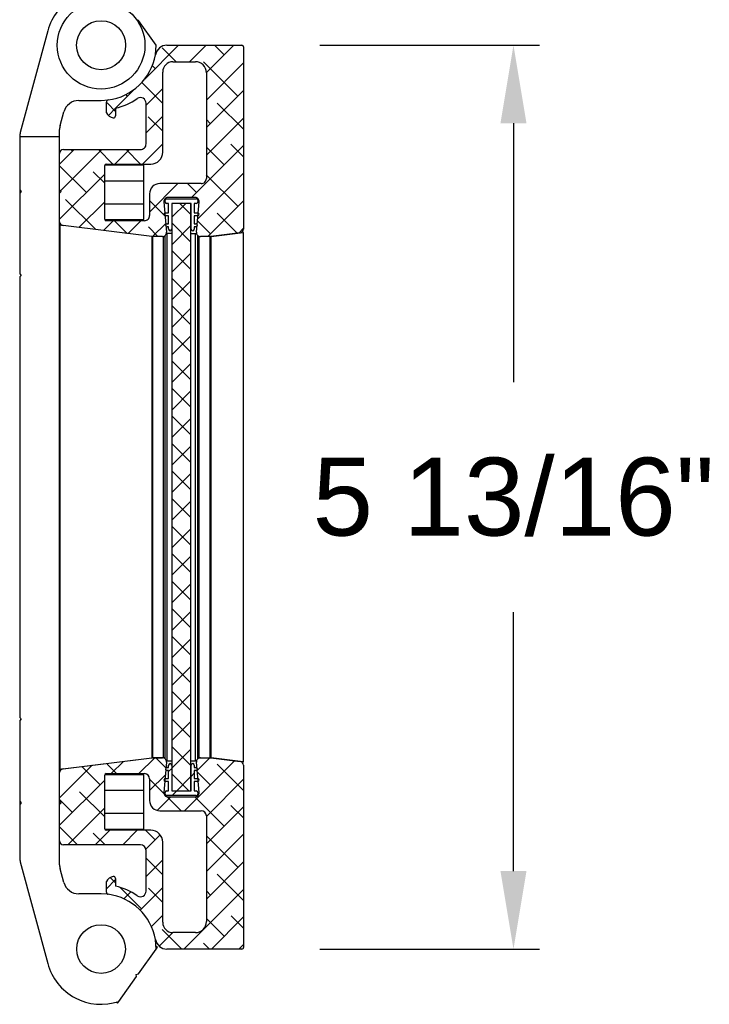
# Model space of a CAD drawing. Header units: inches. Extents: x 170 to 288, y 234 to 248.
# Tile 5 of 192: x 173.902 to 174.732, y 236.947 to 238.131. Entities that reach past the tile are written whole.
import ezdxf

# ---------------------------------------------------------------- set-up
doc = ezdxf.new("R2010")
doc.units = ezdxf.units.IN
doc.header["$LTSCALE"] = 0.25
doc.header["$MEASUREMENT"] = 0
doc.layers.add('ANNOTATIONS', color=1, linetype='Continuous')
doc.layers.add('DETAILS', color=4, linetype='Continuous')
doc.styles.add('ARIAL', font='arial.ttf', dxfattribs={"height": 0.09375})
doc.dimstyles.new('STANDARD$0', dxfattribs={"dimtxt": 0.09375, "dimasz": 0.09375, "dimexe": 0.03125, "dimexo": 0.046875, "dimgap": 0.09, "dimtad": 0, "dimtih": 1, "dimtoh": 1, "dimdec": 4, "dimzin": 0, "dimdsep": 46, "dimtxsty": 'ARIAL', "dimcen": 0.09, "dimadec": 0, "dimazin": 0, "dimtfac": 1, "dimtdec": 4, "dimtofl": 0, "dimtmove": 0, "dimatfit": 1, "dimfxl": 1, "dimtolj": 1, "dimtzin": 0, "dimarcsym": 0})
pattern_1 = [(44.99999999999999, (173.8331792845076, 236.7799002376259), (-0.01657281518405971, 0.01657281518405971), []), (135, (173.8331792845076, 236.7799002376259), (-0.04971844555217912, 0.01657281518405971), [0.05859375, -0.03515625])]

# ---------------------------------------------------------------- blocks, each defined once
blk = doc.blocks.new('*D13')
at = {"layer": 'ANNOTATIONS', "color": 0, "lineweight": -2, "transparency": 16777216}
for p, q in [((174.2632556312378, 238.1006382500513), (174.5273128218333, 238.1006382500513)), ((174.4960628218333, 238.0068882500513), (174.4960628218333, 237.6954104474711)), ((174.4960628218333, 237.1069212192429), (174.4960628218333, 237.4183990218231)), ((174.2632556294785, 237.0131712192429), (174.5273128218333, 237.0131712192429))]:
    blk.add_line(p, q, dxfattribs=at)
at = {"layer": 'ANNOTATIONS', "color": 0, "transparency": 16777216}
for points in [[(174.4804378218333, 238.0068882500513), (174.5116878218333, 238.0068882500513), (174.4960628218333, 238.1006382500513)], [(174.4804378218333, 237.1069212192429), (174.5116878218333, 237.1069212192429), (174.4960628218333, 237.0131712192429)]]:
    blk.add_solid(points, dxfattribs=at)
at = {"layer": 'defpoints', "color": 0, "transparency": 16777216}
for p in [(174.1695056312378, 238.1006382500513), (174.1695056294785, 237.0131712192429), (174.4960628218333, 237.0131712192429)]:
    blk.add_point(p, dxfattribs=at)
at = {"layer": 'ANNOTATIONS', "color": 0, "transparency": 16777216, "insert": (174.4960628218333, 237.556904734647), "char_height": 0.09375, "attachment_point": 5, "style": 'ARIAL'}
blk.add_mtext('\\A1;5 13/16"', dxfattribs=at)

msp = doc.modelspace()

# ---------------------------------------------------------------- hatches: boundary and pattern name
at = {"layer": 'DETAILS'}
h = msp.add_hatch(dxfattribs=at)
h.set_pattern_fill('ANSI38', color=256, scale=0.1875, style=0)
h.set_pattern_definition(pattern_1)
edge = h.paths.add_edge_path(flags=0)
edge.add_arc((174.1194421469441, 237.8752110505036), 0.004687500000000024, 174.9999999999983, 269.9999999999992, ccw=False)
edge.add_line((174.1147724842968, 237.8756195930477), (174.117978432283, 237.9122637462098))
edge.add_arc((174.1133087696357, 237.912672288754), 0.004687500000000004, 354.9999999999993, 450.0000000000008)
edge.add_line((174.1133087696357, 237.917359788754), (174.080188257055, 237.917359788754))
edge.add_arc((174.080188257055, 237.912672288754), 0.004687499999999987, 90.00000000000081, 185.0000000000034)
edge.add_line((174.0755185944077, 237.9122637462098), (174.0787245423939, 237.8756195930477))
edge.add_arc((174.0740548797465, 237.8752110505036), 0.004687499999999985, -90.0000000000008, 4.999999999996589, ccw=False)
edge.add_line((174.0740548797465, 237.8705235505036), (174.0618789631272, 237.8705235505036))
edge.add_arc((174.0618789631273, 237.8752110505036), 0.004687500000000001, 262.9999999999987, 269.9999999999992, ccw=False)
edge.add_line((174.06130770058, 237.8705584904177), (173.9543047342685, 237.8836968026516))
edge.add_arc((173.9548759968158, 237.8883493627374), 0.004687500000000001, 179.9999999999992, 262.9999999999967, ccw=False)
edge.add_line((173.9501884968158, 237.8883493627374), (173.9501884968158, 237.9228136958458))
edge.add_line((173.9501884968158, 237.9228136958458), (173.9520634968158, 237.9246886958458))
edge.add_line((173.9520634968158, 237.9246886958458), (173.9501884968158, 237.9265636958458))
edge.add_line((173.9501884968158, 237.9265636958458), (173.9501884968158, 237.9705973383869))
edge.add_arc((173.9547337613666, 237.9705973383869), 0.004545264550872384, 90, 180, ccw=False)
edge.add_line((173.9547337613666, 237.9751426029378), (174.0474033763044, 237.9751426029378))
edge.add_arc((174.0474033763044, 237.9819604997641), 0.006817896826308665, 270, 360)
edge.add_line((174.0542212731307, 237.9819604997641), (174.0542212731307, 238.0307965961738))
edge.add_arc((174.0474033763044, 238.0307965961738), 0.006817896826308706, 0, 123.6413733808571)
edge.add_arc((173.9968503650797, 238.1067659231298), 0.08443420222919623, 284.0822695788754, 303.64137338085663, ccw=False)
edge.add_line((174.0173944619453, 238.024869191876), (174.0173944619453, 238.0155724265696))
edge.add_arc((174.0151218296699, 238.0155724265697), 0.002272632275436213, 257.6673210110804, 360, ccw=False)
edge.add_arc((174.0173944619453, 238.0259671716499), 0.01291291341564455, 211.5949841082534, 257.6673210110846, ccw=False)
edge.add_line((174.0063955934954, 238.0192019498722), (174.0063955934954, 238.0322384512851))
edge.add_arc((174.0089495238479, 238.0322384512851), 0.002553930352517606, 97.40024927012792, 180, ccw=False)
edge.add_arc((174.0000634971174, 238.1006547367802), 0.06643700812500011, 277.4002492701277, 349.9298658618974)
edge.add_arc((174.0793188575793, 238.0865798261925), 0.01405842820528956, 90, 169.9298658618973, ccw=False)
edge.add_line((174.0793188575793, 238.1006382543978), (174.1695056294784, 238.1006382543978))
edge.add_arc((174.1695056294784, 238.0987632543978), 0.001874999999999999, 0, 90, ccw=False)
edge.add_line((174.1713806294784, 238.0987632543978), (174.1713806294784, 237.8795177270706))
edge.add_arc((174.1666931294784, 237.8795177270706), 0.004687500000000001, 276.99999999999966, 360, ccw=False)
edge.add_line((174.1672643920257, 237.8748651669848), (174.1321893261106, 237.8705584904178))
edge.add_arc((174.1316180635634, 237.8752110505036), 0.004687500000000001, 270.00000000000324, 277.00000000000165, ccw=False)
edge.add_line((174.1316180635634, 237.8705235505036), (174.1194421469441, 237.8705235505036))
edge = h.paths.add_edge_path(flags=0)
edge.add_arc((174.0063188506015, 237.9558240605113), 0.001875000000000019, 90.00000000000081, 180.0000000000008)
edge.add_line((174.0044438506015, 237.9558240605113), (174.0044438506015, 237.8914021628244))
edge.add_arc((174.0063188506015, 237.8914021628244), 0.001875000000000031, 180, 270)
edge.add_line((174.0063188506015, 237.8895271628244), (174.0521346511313, 237.8895271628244))
edge.add_arc((174.0521346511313, 237.8957426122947), 0.006215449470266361, 270, 360)
edge.add_line((174.0583501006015, 237.8957426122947), (174.0583501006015, 237.921917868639))
edge.add_arc((174.0706628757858, 237.921917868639), 0.0123127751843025, 90, 180, ccw=False)
edge.add_line((174.0706628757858, 237.9342306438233), (174.120596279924, 237.9342306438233))
edge.add_arc((174.120596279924, 237.9403254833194), 0.006094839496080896, 270, 360)
edge.add_line((174.1266911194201, 237.9403254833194), (174.1266911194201, 238.0676561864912))
edge.add_arc((174.1135840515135, 238.0676561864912), 0.0131070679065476, 359.9999999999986, 450.0000000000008)
edge.add_line((174.1135840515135, 238.0807632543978), (174.0865139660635, 238.0807632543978))
edge.add_arc((174.0865139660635, 238.0684406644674), 0.01232258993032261, 90.00000000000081, 180.0000000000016)
edge.add_line((174.0741913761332, 238.0684406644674), (174.0741913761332, 237.9721278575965))
edge.add_arc((174.059762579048, 237.9721278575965), 0.0144287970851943, 269.9999999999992, 360, ccw=False)
edge.add_line((174.059762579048, 237.9576990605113), (174.0063188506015, 237.9576990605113))
h = msp.add_hatch(dxfattribs=at)
h.set_pattern_fill('ANSI37', color=256, scale=0.1875, style=0)
h.set_pattern_definition([(44.99999999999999, (173.8331792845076, 236.7799002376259), (-0.01657281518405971, 0.01657281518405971), []), (135, (173.8331792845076, 236.7799002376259), (-0.01657281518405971, -0.01657281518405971), [])])
h.paths.add_polyline_path([(174.0856860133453, 237.2034672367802), (174.0856860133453, 237.9103422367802), (174.1078110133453, 237.9103422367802), (174.1078110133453, 237.2034672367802)], flags=0)
h = msp.add_hatch(dxfattribs=at)
h.set_pattern_fill('ANSI38', color=256, scale=0.1875, style=0)
h.set_pattern_definition(pattern_1)
edge = h.paths.add_edge_path(flags=0)
edge.add_arc((174.1133087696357, 237.2011371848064), 0.004687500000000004, 270, 365.0000000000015)
edge.add_line((174.117978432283, 237.2015457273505), (174.1147724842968, 237.2381898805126))
edge.add_arc((174.1194421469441, 237.2385984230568), 0.004687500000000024, 89.9999999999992, 185.0000000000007, ccw=False)
edge.add_line((174.1194421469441, 237.2432859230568), (174.1316180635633, 237.2432859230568))
edge.add_arc((174.1316180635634, 237.2385984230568), 0.004687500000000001, 83.0000000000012, 90, ccw=False)
edge.add_line((174.1321893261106, 237.2432509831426), (174.1672643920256, 237.2389443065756))
edge.add_arc((174.1666931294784, 237.2342917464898), 0.004687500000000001, 0, 82.99999999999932, ccw=False)
edge.add_line((174.1713806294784, 237.2342917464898), (174.1713806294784, 237.0150462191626))
edge.add_arc((174.1695056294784, 237.0150462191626), 0.001874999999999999, 269.9999999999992, 360, ccw=False)
edge.add_line((174.1695056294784, 237.0131712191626), (174.0793188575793, 237.0131712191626))
edge.add_arc((174.0793188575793, 237.0272296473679), 0.01405842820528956, 190.0701341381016, 269.9999999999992, ccw=False)
edge.add_arc((174.0000634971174, 237.0131547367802), 0.06643700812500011, 10.07013413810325, 82.59975072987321)
edge.add_arc((174.0089495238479, 237.0815710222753), 0.002553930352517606, 179.9999999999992, 262.5997507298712, ccw=False)
edge.add_line((174.0063955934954, 237.0815710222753), (174.0063955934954, 237.0946075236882))
edge.add_arc((174.0173944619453, 237.0878423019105), 0.01291291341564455, 102.33267898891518, 148.4050158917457, ccw=False)
edge.add_arc((174.0151218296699, 237.0982370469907), 0.002272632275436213, 0, 102.33267898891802, ccw=False)
edge.add_line((174.0173944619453, 237.0982370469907), (174.0173944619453, 237.0889402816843))
edge.add_arc((173.9968503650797, 237.0070435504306), 0.08443420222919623, 56.35862661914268, 75.91773042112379, ccw=False)
edge.add_arc((174.0474033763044, 237.0830128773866), 0.006817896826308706, 236.3586266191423, 360)
edge.add_line((174.0542212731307, 237.0830128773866), (174.0542212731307, 237.1318489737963))
edge.add_arc((174.0474033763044, 237.1318489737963), 0.006817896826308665, 0, 90.00000000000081)
edge.add_line((174.0474033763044, 237.1386668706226), (173.9547337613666, 237.1386668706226))
edge.add_arc((173.9547337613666, 237.1432121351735), 0.004545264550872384, 179.9999999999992, 269.9999999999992, ccw=False)
edge.add_line((173.9501884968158, 237.1432121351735), (173.9501884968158, 237.1872457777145))
edge.add_line((173.9501884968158, 237.1872457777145), (173.9520634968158, 237.1891207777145))
edge.add_line((173.9520634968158, 237.1891207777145), (173.9501884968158, 237.1909957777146))
edge.add_line((173.9501884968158, 237.1909957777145), (173.9501884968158, 237.2254601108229))
edge.add_arc((173.9548759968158, 237.2254601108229), 0.004687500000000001, 97.00000000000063, 180, ccw=False)
edge.add_line((173.9543047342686, 237.2301126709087), (174.0613077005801, 237.2432509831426))
edge.add_arc((174.0618789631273, 237.2385984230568), 0.004687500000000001, 90, 97.00000000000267, ccw=False)
edge.add_line((174.0618789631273, 237.2432859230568), (174.0740548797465, 237.2432859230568))
edge.add_arc((174.0740548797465, 237.2385984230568), 0.004687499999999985, -5.000000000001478, 90, ccw=False)
edge.add_line((174.0787245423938, 237.2381898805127), (174.0755185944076, 237.2015457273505))
edge.add_arc((174.080188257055, 237.2011371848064), 0.004687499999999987, 175.0000000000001, 270.0000000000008)
edge.add_line((174.080188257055, 237.1964496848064), (174.1133087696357, 237.1964496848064))
edge = h.paths.add_edge_path(flags=0)
edge.add_arc((174.0063188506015, 237.1579854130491), 0.001875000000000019, 180, 270)
edge.add_line((174.0063188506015, 237.1561104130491), (174.059762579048, 237.1561104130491))
edge.add_arc((174.059762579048, 237.1416816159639), 0.0144287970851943, 0, 90, ccw=False)
edge.add_line((174.0741913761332, 237.1416816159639), (174.0741913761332, 237.0453688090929))
edge.add_arc((174.0865139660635, 237.0453688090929), 0.01232258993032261, 180, 270)
edge.add_line((174.0865139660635, 237.0330462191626), (174.1135840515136, 237.0330462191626))
edge.add_arc((174.1135840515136, 237.0461532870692), 0.0131070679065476, 270, 360)
edge.add_line((174.1266911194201, 237.0461532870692), (174.1266911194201, 237.173483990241))
edge.add_arc((174.120596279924, 237.173483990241), 0.006094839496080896, 0, 90.00000000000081)
edge.add_line((174.120596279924, 237.179578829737), (174.0706628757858, 237.179578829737))
edge.add_arc((174.0706628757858, 237.1918916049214), 0.0123127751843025, 179.9999999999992, 269.9999999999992, ccw=False)
edge.add_line((174.0583501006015, 237.1918916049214), (174.0583501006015, 237.2180668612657))
edge.add_arc((174.0521346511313, 237.2180668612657), 0.006215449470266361, 1.577555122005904e-12, 90.00000000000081)
edge.add_line((174.0521346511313, 237.224282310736), (174.0063188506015, 237.224282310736))
edge.add_arc((174.0063188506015, 237.222407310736), 0.001875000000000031, 90.00000000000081, 180.0000000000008)
edge.add_line((174.0044438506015, 237.222407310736), (174.0044438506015, 237.1579854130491))
h = msp.add_hatch(dxfattribs=at)
h.set_pattern_fill('ANSI34', color=256, scale=0.1875, style=0)
h.set_pattern_definition([(44.99999999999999, (173.8331792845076, 236.7799002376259), (-0.09943689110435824, 0.09943689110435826), []), (44.99999999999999, (173.86632491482, 236.7799002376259), (-0.09943689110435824, 0.09943689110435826), []), (44.99999999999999, (173.89947054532, 236.7799002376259), (-0.09943689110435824, 0.09943689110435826), []), (44.99999999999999, (173.9326161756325, 236.7799002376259), (-0.09943689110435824, 0.09943689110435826), [])])
edge = h.paths.add_edge_path(flags=0)
edge.add_arc((174.1103422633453, 237.2344047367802), 0.001874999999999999, 0, 180, ccw=False)
edge.add_line((174.1122172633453, 237.2344047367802), (174.1122172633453, 237.2315922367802))
edge.add_line((174.1122172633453, 237.2315922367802), (174.1140922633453, 237.2315922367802))
edge.add_arc((174.1140922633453, 237.2297172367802), 0.001874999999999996, -90.0000000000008, 90, ccw=False)
edge.add_line((174.1140922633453, 237.2278422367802), (174.1122172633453, 237.2278422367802))
edge.add_line((174.1122172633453, 237.2278422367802), (174.1122172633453, 237.2184672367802))
edge.add_line((174.1122172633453, 237.2184672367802), (174.1159672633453, 237.2184672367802))
edge.add_arc((174.1159672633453, 237.2165922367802), 0.001874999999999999, -90.0000000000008, 90, ccw=False)
edge.add_line((174.1159672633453, 237.2147172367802), (174.1122172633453, 237.2147172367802))
edge.add_line((174.1122172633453, 237.2147172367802), (174.1122172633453, 237.2034672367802))
edge.add_line((174.1122172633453, 237.2034672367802), (174.1145610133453, 237.2034672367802))
edge.add_arc((174.1145610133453, 237.2015922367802), 0.001875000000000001, 0, 90, ccw=False)
edge.add_line((174.1164360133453, 237.2015922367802), (174.1164360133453, 237.1997172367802))
edge.add_arc((174.1145610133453, 237.1997172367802), 0.001875, 269.9999999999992, 360, ccw=False)
edge.add_line((174.1145610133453, 237.1978422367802), (174.0789360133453, 237.1978422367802))
edge.add_arc((174.0789360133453, 237.1997172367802), 0.001875, 179.9999999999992, 269.9999999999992, ccw=False)
edge.add_line((174.0770610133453, 237.1997172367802), (174.0770610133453, 237.2015922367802))
edge.add_arc((174.0789360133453, 237.2015922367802), 0.001875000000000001, 90, 180, ccw=False)
edge.add_line((174.0789360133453, 237.2034672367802), (174.0812797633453, 237.2034672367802))
edge.add_line((174.0812797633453, 237.2034672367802), (174.0812797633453, 237.2147172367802))
edge.add_line((174.0812797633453, 237.2147172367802), (174.0775297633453, 237.2147172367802))
edge.add_arc((174.0775297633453, 237.2165922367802), 0.001874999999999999, 89.9999999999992, 269.9999999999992, ccw=False)
edge.add_line((174.0775297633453, 237.2184672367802), (174.0812797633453, 237.2184672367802))
edge.add_line((174.0812797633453, 237.2184672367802), (174.0812797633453, 237.2278422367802))
edge.add_line((174.0812797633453, 237.2278422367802), (174.0794047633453, 237.2278422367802))
edge.add_arc((174.0794047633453, 237.2297172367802), 0.001875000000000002, 89.9999999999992, 269.9999999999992, ccw=False)
edge.add_line((174.0794047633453, 237.2315922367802), (174.0812797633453, 237.2315922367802))
edge.add_line((174.0812797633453, 237.2315922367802), (174.0812797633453, 237.2344047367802))
edge.add_arc((174.0831547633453, 237.2344047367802), 0.001874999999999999, 0, 180, ccw=False)
edge.add_line((174.0850297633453, 237.2344047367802), (174.0850297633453, 237.2034672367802))
edge.add_line((174.0850297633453, 237.2034672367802), (174.1084672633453, 237.2034672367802))
edge.add_line((174.1084672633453, 237.2034672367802), (174.1084672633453, 237.2344047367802))

# ---------------------------------------------------------------- linework, layer by layer
for p, q in [((174.0450153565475, 238.1305995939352), (174.0432718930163, 238.1308863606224)), ((174.0665005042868, 238.1006547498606), (174.0450153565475, 238.1305995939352)), ((173.9359269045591, 238.117986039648), (173.9028377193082, 237.9955353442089)), ((174.0654770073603, 238.0890380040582), (174.0665005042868, 238.1006547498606)), ((174.0793188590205, 238.1006382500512), (174.1695056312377, 238.1006382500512)), ((174.1713806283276, 238.0987632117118), (174.1713806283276, 237.8795177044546)), ((174.086513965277, 238.080763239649), (174.1135840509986, 238.080763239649)), ((174.0741913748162, 237.9721278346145), (174.0741913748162, 238.0684406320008)), ((174.1266911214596, 238.0676562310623), (174.1266911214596, 237.9403254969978)), ((173.9733478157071, 238.0342177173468), (174.0000634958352, 238.0342177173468)), ((174.0000634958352, 238.0342177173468), (174.0086205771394, 238.0347711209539)), ((174.0063955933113, 238.0192019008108), (174.0063955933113, 238.0322384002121)), ((174.05422127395, 237.9819605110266), (174.05422127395, 238.0307966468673)), ((173.9508200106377, 238.0039762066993), (173.9552470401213, 238.0203589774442)), ((174.0173944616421, 238.0248691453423), (174.0173944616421, 238.0155723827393)), ((173.9021884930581, 237.9906440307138), (173.9021884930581, 237.8256542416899)), ((173.9501707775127, 237.9906440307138), (173.9021884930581, 237.9906440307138)), ((173.9501707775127, 237.1147245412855), (173.9501707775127, 237.9990848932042)), ((173.950188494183, 237.926563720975), (173.950188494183, 237.9705973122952)), ((173.9547337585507, 237.975142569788), (174.0474033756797, 237.975142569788)), ((174.0044438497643, 237.891402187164), (174.0044438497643, 237.9558240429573)), ((174.0513188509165, 237.9564256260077), (174.004542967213, 237.9564256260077)), ((174.0063188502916, 237.9576990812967), (174.0597625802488, 237.9576990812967)), ((174.0513188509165, 237.8908006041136), (174.0513188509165, 237.9564256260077)), ((173.9501707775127, 237.9480917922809), (173.950188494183, 237.9480917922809)), ((174.0044438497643, 237.9376756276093), (174.0513188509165, 237.9376756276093)), ((174.1205962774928, 237.9342306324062), (174.0706628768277, 237.9342306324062)), ((173.9021884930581, 237.9265292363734), (173.9040635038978, 237.9246542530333)), ((173.9040635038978, 237.9246542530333), (173.9021884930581, 237.9227792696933)), ((173.9520634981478, 237.9246886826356), (173.950188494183, 237.926563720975)), ((173.950188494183, 237.9228136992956), (173.9520634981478, 237.9246886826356)), ((173.950188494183, 237.8883493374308), (173.950188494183, 237.9228136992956)), ((174.0583501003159, 237.9219178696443), (174.0583501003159, 237.8957426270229)), ((174.0513188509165, 237.909550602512), (174.0044438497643, 237.909550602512)), ((174.0755185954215, 237.9122637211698), (174.0787245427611, 237.8756195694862)), ((174.0770610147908, 237.9122172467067), (174.0770610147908, 237.9140922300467)), ((174.0789360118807, 237.9159672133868), (174.1145610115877, 237.9159672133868)), ((174.0812797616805, 237.9103422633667), (174.0789360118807, 237.9103422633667)), ((174.1133087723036, 237.9173597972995), (174.0801882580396, 237.9173597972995)), ((174.0812797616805, 237.8990922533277), (174.0812797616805, 237.9103422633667)), ((174.1084672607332, 237.9103422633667), (174.0850297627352, 237.9103422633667)), ((174.0850297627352, 237.9103422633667), (174.0850297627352, 237.8794047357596)), ((174.0856860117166, 237.2034672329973), (174.0856860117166, 237.9103422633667)), ((174.1078110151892, 237.9103422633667), (174.1078110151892, 237.2034672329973)), ((174.1084672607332, 237.8794047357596), (174.1084672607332, 237.9103422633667)), ((174.1122172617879, 237.9103422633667), (174.1122172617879, 237.8990922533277)), ((174.1145610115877, 237.9103422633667), (174.1122172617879, 237.9103422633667)), ((174.1147724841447, 237.8756195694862), (174.1179784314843, 237.9122637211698)), ((174.1164360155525, 237.9140922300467), (174.1164360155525, 237.9122172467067)), ((173.950188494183, 237.9012167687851), (173.9501707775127, 237.9012167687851)), ((174.0775297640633, 237.8990922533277), (174.0812797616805, 237.8990922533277)), ((174.0812797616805, 237.8953422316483), (174.0775297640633, 237.8953422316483)), ((174.0812797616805, 237.8859672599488), (174.0812797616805, 237.8953422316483)), ((174.1122172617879, 237.8990922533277), (174.1159672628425, 237.8990922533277)), ((174.1122172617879, 237.8953422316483), (174.1122172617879, 237.8859672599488)), ((174.1159672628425, 237.8953422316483), (174.1122172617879, 237.8953422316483)), ((173.9501707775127, 237.8842043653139), (173.9507199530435, 237.8841369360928)), ((173.9507199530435, 237.229725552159), (173.9507199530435, 237.8841369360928)), ((173.9543047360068, 237.8836967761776), (173.9507199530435, 237.8841369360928)), ((174.0613077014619, 237.8705584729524), (173.9543047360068, 237.8836967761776)), ((174.004542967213, 237.8908006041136), (174.0513188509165, 237.8908006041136)), ((174.052134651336, 237.8895271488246), (174.0063188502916, 237.8895271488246)), ((174.0794047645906, 237.8859672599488), (174.0812797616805, 237.8859672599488)), ((174.1122172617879, 237.8859672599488), (174.1140922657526, 237.8859672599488)), ((174.0767332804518, 237.8713641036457), (174.0767332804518, 237.2424453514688)), ((174.0856860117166, 237.8742669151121), (174.0786463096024, 237.8742669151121)), ((174.0812797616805, 237.8822172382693), (174.0794047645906, 237.8822172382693)), ((174.0796137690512, 237.239595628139), (174.0796137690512, 237.8742669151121)), ((174.0812797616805, 237.8794047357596), (174.0812797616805, 237.8822172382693)), ((174.1078110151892, 237.8742455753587), (174.1148551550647, 237.8742455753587)), ((174.1140922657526, 237.8822172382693), (174.1122172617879, 237.8822172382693)), ((174.1122172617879, 237.8822172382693), (174.1122172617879, 237.8794047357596)), ((174.1134152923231, 237.8742455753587), (174.1134152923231, 237.2395743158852)), ((174.1162957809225, 237.2420730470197), (174.1162957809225, 237.8717364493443)), ((174.1672643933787, 237.8748651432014), (174.1321893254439, 237.8705584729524)), ((174.1323789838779, 237.8705768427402), (174.1709948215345, 237.8753182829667)), ((174.1384207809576, 237.8713186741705), (174.1384207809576, 237.8713236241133)), ((174.1709948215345, 237.8753182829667), (174.1709948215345, 237.2385016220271)), ((174.1714207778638, 237.2384493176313), (174.1714207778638, 237.8753705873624)), ((174.0610384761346, 237.8705915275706), (174.0610384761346, 237.2432709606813)), ((174.0740548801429, 237.8705235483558), (174.0618789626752, 237.8705235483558)), ((174.062364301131, 237.2433389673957), (174.062364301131, 237.8705235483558)), ((174.0748582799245, 237.8705235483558), (174.0748582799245, 237.2433389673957)), ((174.0748582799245, 237.8705235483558), (174.0767332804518, 237.8705235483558)), ((174.1181707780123, 237.8705235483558), (174.1162957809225, 237.8705235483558)), ((174.1181707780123, 237.243296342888), (174.1181707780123, 237.8705235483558)), ((174.1316180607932, 237.8705235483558), (174.1194421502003, 237.8705235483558)), ((174.1309299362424, 237.8705235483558), (174.1309299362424, 237.243296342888)), ((174.1323789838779, 237.2432430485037), (174.1323789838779, 237.8705768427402)), ((174.135904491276, 237.8710146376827), (174.135904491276, 237.8710097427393)), ((173.9021884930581, 237.8256542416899), (173.9040635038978, 237.8237792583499)), ((173.9040635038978, 237.8237792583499), (173.9021884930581, 237.8219042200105)), ((173.9021884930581, 237.8219042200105), (173.9021884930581, 237.291905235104)), ((173.9021884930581, 237.291905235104), (173.9040635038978, 237.2900302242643)), ((173.9040635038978, 237.2900302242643), (173.9021884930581, 237.2881552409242)), ((173.9021884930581, 237.2881552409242), (173.9021884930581, 237.1231654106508)), ((173.9507199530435, 237.229725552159), (174.0610384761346, 237.2432709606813)), ((173.9543047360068, 237.230112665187), (174.0613077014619, 237.2432509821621)), ((174.0546082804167, 237.2424814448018), (174.0546082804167, 237.2424283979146)), ((174.0571245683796, 237.2427373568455), (174.0571245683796, 237.2427904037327)), ((174.0767332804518, 237.2433389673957), (174.0615922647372, 237.2433389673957)), ((174.0618789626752, 237.2432859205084), (174.0740548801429, 237.2432859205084)), ((174.0787245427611, 237.2381898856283), (174.0755185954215, 237.2015457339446)), ((174.0786350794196, 237.239595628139), (174.0856860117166, 237.239595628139)), ((174.0794047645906, 237.2315922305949), (174.0812797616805, 237.2315922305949)), ((174.0812797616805, 237.2315922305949), (174.0812797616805, 237.2344047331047)), ((174.0850297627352, 237.2344047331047), (174.0850297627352, 237.2034672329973)), ((174.1078110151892, 237.2395743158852), (174.1148573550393, 237.2395743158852)), ((174.1084672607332, 237.2034672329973), (174.1084672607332, 237.2344047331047)), ((174.1122172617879, 237.2344047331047), (174.1122172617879, 237.2315922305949)), ((174.1122172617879, 237.2315922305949), (174.1140922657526, 237.2315922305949)), ((174.1179784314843, 237.2015457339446), (174.1147724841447, 237.2381898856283)), ((174.1162957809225, 237.243296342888), (174.1319449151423, 237.243296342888)), ((174.1194421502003, 237.2432859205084), (174.1316180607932, 237.2432859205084)), ((174.1321893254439, 237.2432509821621), (174.1672643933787, 237.2389443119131)), ((174.1709948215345, 237.2385016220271), (174.1323789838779, 237.2432430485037)), ((174.135904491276, 237.2428101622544), (174.135904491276, 237.2427948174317)), ((174.1384207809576, 237.2424858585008), (174.1384207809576, 237.2425012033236)), ((174.1713806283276, 237.2342917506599), (174.1713806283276, 237.0150462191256)), ((173.950188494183, 237.1909957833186), (173.950188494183, 237.2254601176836)), ((174.0044438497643, 237.1579854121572), (174.0044438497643, 237.2224073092)), ((174.0513188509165, 237.2230088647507), (174.004542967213, 237.2230088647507)), ((174.0063188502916, 237.2242823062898), (174.052134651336, 237.2242823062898)), ((174.0513188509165, 237.1573838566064), (174.0513188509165, 237.2230088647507)), ((174.0812797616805, 237.2278422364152), (174.0794047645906, 237.2278422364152)), ((174.0812797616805, 237.218467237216), (174.0812797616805, 237.2278422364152)), ((174.1122172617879, 237.2278422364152), (174.1122172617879, 237.218467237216)), ((174.1140922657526, 237.2278422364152), (174.1122172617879, 237.2278422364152)), ((173.9501707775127, 237.2125927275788), (173.950188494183, 237.2125927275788)), ((174.0583501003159, 237.2180668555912), (174.0583501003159, 237.19189159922)), ((174.0775297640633, 237.218467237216), (174.0812797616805, 237.218467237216)), ((174.0812797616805, 237.2147172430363), (174.0775297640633, 237.2147172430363)), ((174.0812797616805, 237.2034672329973), (174.0812797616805, 237.2147172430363)), ((174.1122172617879, 237.218467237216), (174.1159672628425, 237.218467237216)), ((174.1122172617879, 237.2147172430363), (174.1122172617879, 237.2034672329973)), ((174.1159672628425, 237.2147172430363), (174.1122172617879, 237.2147172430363)), ((174.0044438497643, 237.2042588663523), (174.0513188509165, 237.2042588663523)), ((174.0770610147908, 237.1997172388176), (174.0770610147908, 237.2015922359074)), ((174.0789360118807, 237.2034672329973), (174.0812797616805, 237.2034672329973)), ((174.1145610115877, 237.1978422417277), (174.0789360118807, 237.1978422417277)), ((174.0801882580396, 237.1964496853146), (174.1133087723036, 237.1964496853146)), ((174.0850297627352, 237.2034672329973), (174.1084672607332, 237.2034672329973)), ((174.1122172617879, 237.2034672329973), (174.1145610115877, 237.2034672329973)), ((174.1164360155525, 237.2015922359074), (174.1164360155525, 237.1997172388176)), ((173.9021884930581, 237.1910302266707), (173.9040635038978, 237.1891552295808)), ((173.9040635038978, 237.1891552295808), (173.9021884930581, 237.1872802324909)), ((173.9520634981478, 237.1891207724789), (173.950188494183, 237.1909957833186)), ((173.950188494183, 237.187245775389), (173.9520634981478, 237.1891207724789)), ((173.950188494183, 237.1432121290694), (173.950188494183, 237.187245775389)), ((174.0513188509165, 237.1761338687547), (174.0044438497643, 237.1761338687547)), ((174.0706628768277, 237.1795788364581), (174.1205962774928, 237.1795788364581)), ((174.1266911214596, 237.1734839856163), (174.1266911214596, 237.0461532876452)), ((173.950188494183, 237.1657177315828), (173.9501707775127, 237.1657177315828)), ((174.004542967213, 237.1573838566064), (174.0513188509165, 237.1573838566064)), ((174.0597625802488, 237.1561104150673), (174.0063188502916, 237.1561104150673)), ((174.0474033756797, 237.1386668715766), (173.9547337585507, 237.1386668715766)), ((174.0741913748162, 237.0453688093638), (174.0741913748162, 237.1416816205)), ((174.05422127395, 237.0830128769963), (174.05422127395, 237.1318489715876)), ((173.9028377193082, 237.1182741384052), (173.9359269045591, 236.9958234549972)), ((173.9552470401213, 237.0934504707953), (173.9508200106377, 237.1098332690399)), ((174.0063955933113, 237.0815710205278), (174.0063955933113, 237.0946075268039)), ((174.0173944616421, 237.0982370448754), (174.0173944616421, 237.0889402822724)), ((174.0000634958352, 237.0795917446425), (173.9733478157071, 237.0795917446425)), ((174.0086205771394, 237.0790383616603), (174.0000634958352, 237.0795917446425)), ((174.1135840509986, 237.0330462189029), (174.086513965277, 237.0330462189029)), ((174.0665005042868, 237.0131547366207), (174.0654770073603, 237.0247714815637)), ((174.0450153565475, 236.983209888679), (174.0665005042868, 237.0131547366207)), ((174.0664137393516, 237.0165490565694), (174.0680787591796, 237.0153544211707)), ((174.0665005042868, 237.0131547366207), (174.0680787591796, 237.0153544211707)), ((174.1695056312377, 237.0131712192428), (174.0793188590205, 237.0131712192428)), ((174.0423989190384, 236.9827795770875), (174.0450153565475, 236.983209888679)), ((174.0428292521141, 236.9801630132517), (174.0423989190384, 236.9827795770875)), ((174.0213441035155, 236.9502181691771), (174.0428292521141, 236.9801630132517)), ((174.0197658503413, 236.9480184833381), (174.0181008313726, 236.9492131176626)), ((174.0197658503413, 236.9480184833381), (174.0213441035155, 236.9502181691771))]:
    msp.add_line(p, q, dxfattribs=at)
at = {"layer": 'DETAILS', "flags": 128}
for points in [[(174.1714207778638, 237.8753705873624), (174.1713717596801, 237.8753645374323), (174.1712272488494, 237.8753468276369), (174.1709948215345, 237.8753182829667)], [(174.1323789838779, 237.8705768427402), (174.1322479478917, 237.8705607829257), (174.1321027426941, 237.8705429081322), (174.1319449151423, 237.8705235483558)], [(174.0615922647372, 237.2433389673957), (174.0613927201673, 237.2433144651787), (174.0612072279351, 237.2432916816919), (174.0610384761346, 237.2432709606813)], [(174.1319449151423, 237.243296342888), (174.1321027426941, 237.2432769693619), (174.1322479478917, 237.2432591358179), (174.1323789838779, 237.2432430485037)], [(174.1709948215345, 237.2385016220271), (174.1712272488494, 237.2384730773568), (174.1713717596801, 237.2384553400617), (174.1714207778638, 237.2384493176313)], [(173.9507199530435, 237.229725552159), (173.9504867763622, 237.2296969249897), (173.9503135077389, 237.2296756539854), (173.9502068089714, 237.2296625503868), (173.9501707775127, 237.2296581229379)]]:
    msp.add_lwpolyline(points, dxfattribs=at)
at = {"layer": 'DETAILS'}
for centre, radius in [((174.0000634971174, 238.1006547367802), 0.05273437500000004), ((174.0000634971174, 238.1006547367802), 0.02953125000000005), ((174.0000634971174, 237.0131547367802), 0.02929687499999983)]:
    msp.add_circle(centre, radius, dxfattribs=at)
for centre, radius, start, end in [((174.0000634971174, 238.1006547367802), 0.06643700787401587, 71.3181733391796, 164.8784347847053), ((174.0793188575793, 238.0865798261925), 0.01405842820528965, 90, 169.9298658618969), ((174.1695056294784, 238.0987632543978), 0.001875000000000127, 0, 90), ((174.0000634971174, 238.1006547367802), 0.06643700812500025, 277.4002492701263, 349.929865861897), ((174.0865139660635, 238.0684406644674), 0.01232258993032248, 90, 180), ((174.1135840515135, 238.0676561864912), 0.01310706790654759, 359.9999999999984, 90), ((174.0474033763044, 238.0307965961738), 0.006817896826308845, 0, 123.6413733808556), ((173.9733478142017, 238.0154677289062), 0.0187500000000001, 90, 164.8784347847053), ((174.0089495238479, 238.0322384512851), 0.002553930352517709, 97.40024927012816, 180), ((173.9968503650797, 238.1067659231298), 0.08443420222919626, 284.0822695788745, 303.6413733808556), ((174.0173944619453, 238.0259671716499), 0.01291291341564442, 211.5949841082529, 257.6673210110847), ((174.0151218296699, 238.0155724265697), 0.002272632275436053, 257.6673210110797, 0), ((173.968920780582, 237.9990849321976), 0.0187500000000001, 164.8784347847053, 180), ((173.9209384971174, 237.9906440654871), 0.0187500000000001, 164.8784347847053, 180), ((174.0474033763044, 237.9819604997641), 0.006817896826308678, 269.9999999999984, 0), ((173.9547337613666, 237.9705973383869), 0.004545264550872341, 90, 180), ((174.059762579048, 237.9721278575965), 0.01442879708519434, 269.9999999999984, 0), ((174.0063188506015, 237.9558240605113), 0.001875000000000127, 90, 180), ((174.0706628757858, 237.921917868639), 0.0123127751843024, 90, 180), ((174.120596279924, 237.9403254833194), 0.006094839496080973, 269.9999999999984, 0), ((174.080188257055, 237.912672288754), 0.004687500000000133, 90, 185.0000000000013), ((174.0789360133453, 237.9140922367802), 0.00187499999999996, 90.00000000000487, 180), ((174.0789360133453, 237.9122172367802), 0.00187499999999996, 180, 269.9999999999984), ((174.1133087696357, 237.912672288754), 0.004687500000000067, 354.9999999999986, 90), ((174.1145610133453, 237.9140922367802), 0.00187499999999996, 0, 90), ((174.1145610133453, 237.9122172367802), 0.001875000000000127, 269.9999999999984, 0), ((174.0521346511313, 237.8957426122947), 0.006215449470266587, 269.9999999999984, 0), ((174.0775297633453, 237.8972172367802), 0.001875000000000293, 90, 269.9999999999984), ((174.1159672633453, 237.8972172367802), 0.001875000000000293, 269.9999999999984, 90.00000000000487), ((173.9548759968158, 237.8883493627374), 0.004687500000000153, 180, 262.9999999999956), ((174.0063188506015, 237.8914021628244), 0.00187499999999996, 180, 269.9999999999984), ((174.0794047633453, 237.8840922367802), 0.001875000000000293, 90, 269.9999999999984), ((174.1140922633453, 237.8840922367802), 0.001875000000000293, 269.9999999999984, 90), ((174.0740548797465, 237.8752110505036), 0.004687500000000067, 269.9999999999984, 4.9999999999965), ((174.0831547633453, 237.8794047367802), 0.001875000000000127, 180, 0), ((174.1103422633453, 237.8794047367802), 0.001875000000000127, 180, 0), ((174.1194421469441, 237.8752110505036), 0.004687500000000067, 174.9999999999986, 269.9999999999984), ((174.1666931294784, 237.8795177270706), 0.004687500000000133, 276.9999999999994, 0), ((174.0618789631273, 237.8752110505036), 0.004687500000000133, 262.9999999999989, 269.9999999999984), ((174.1316180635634, 237.8752110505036), 0.004687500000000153, 269.9999999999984, 277.0000000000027), ((174.0618789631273, 237.2385984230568), 0.004687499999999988, 90, 97.00000000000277), ((174.0740548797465, 237.2385984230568), 0.004687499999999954, 354.9999999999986, 90), ((174.0794047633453, 237.2297172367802), 0.001875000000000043, 90, 269.9999999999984), ((174.0831547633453, 237.2344047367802), 0.00187499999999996, 0, 180), ((174.1103422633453, 237.2344047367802), 0.001875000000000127, 0, 180), ((174.1140922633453, 237.2297172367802), 0.001875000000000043, 269.9999999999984, 90), ((174.1194421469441, 237.2385984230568), 0.004687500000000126, 90, 184.9999999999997), ((174.1316180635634, 237.2385984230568), 0.0046874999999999, 83.00000000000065, 90), ((174.1666931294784, 237.2342917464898), 0.004687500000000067, 0, 82.99999999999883), ((173.9548759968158, 237.2254601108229), 0.004687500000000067, 97.00000000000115, 180), ((174.0063188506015, 237.222407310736), 0.001875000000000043, 90, 180), ((174.0521346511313, 237.2180668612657), 0.006215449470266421, 1.628443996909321e-12, 90), ((174.0775297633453, 237.2165922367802), 0.00187499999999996, 90, 269.9999999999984), ((174.1159672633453, 237.2165922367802), 0.00187499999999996, 269.9999999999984, 90), ((174.080188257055, 237.2011371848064), 0.004687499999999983, 174.9999999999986, 269.9999999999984), ((174.0789360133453, 237.2015922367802), 0.001875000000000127, 90, 180), ((174.0789360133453, 237.1997172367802), 0.001875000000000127, 180, 269.9999999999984), ((174.1133087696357, 237.2011371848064), 0.004687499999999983, 269.9999999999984, 5.000000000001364), ((174.1145610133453, 237.2015922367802), 0.001875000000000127, 0, 90), ((174.1145610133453, 237.1997172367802), 0.001875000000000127, 269.9999999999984, 0), ((174.0706628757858, 237.1918916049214), 0.01231277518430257, 180, 269.9999999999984), ((174.120596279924, 237.173483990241), 0.006094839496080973, 0, 90), ((174.0063188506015, 237.1579854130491), 0.001875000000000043, 180, 269.9999999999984), ((174.059762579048, 237.1416816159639), 0.01442879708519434, 0, 90), ((173.9547337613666, 237.1432121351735), 0.004545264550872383, 180, 269.9999999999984), ((174.0474033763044, 237.1318489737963), 0.006817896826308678, 0, 90), ((173.9209384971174, 237.1231654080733), 0.01874999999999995, 180, 195.1215652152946), ((173.968920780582, 237.1147245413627), 0.01874999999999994, 180, 195.1215652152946), ((173.9733478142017, 237.0983417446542), 0.01874999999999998, 195.1215652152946, 270), ((174.0173944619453, 237.0878423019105), 0.01291291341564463, 102.3326789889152, 148.4050158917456), ((174.0151218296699, 237.0982370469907), 0.002272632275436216, 0, 102.3326789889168), ((174.0089495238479, 237.0815710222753), 0.002553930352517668, 180, 262.5997507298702), ((174.0000634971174, 237.0131547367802), 0.06643700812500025, 10.07013413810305, 82.59975072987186), ((173.9968503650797, 237.0070435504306), 0.08443420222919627, 56.35862661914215, 75.9177304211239), ((174.0474033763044, 237.0830128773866), 0.006817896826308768, 236.3586266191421, 0), ((174.0865139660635, 237.0453688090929), 0.01232258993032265, 180, 269.9999999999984), ((174.1135840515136, 237.0461532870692), 0.01310706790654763, 269.9999999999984, 0), ((174.0793188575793, 237.0272296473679), 0.01405842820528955, 190.0701341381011, 269.9999999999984), ((174.1695056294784, 237.0150462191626), 0.001875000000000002, 269.9999999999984, 0), ((174.0000634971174, 237.0131547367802), 0.06643700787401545, 195.1215652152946, 288.6818266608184)]:
    msp.add_arc(centre, radius, start, end, dxfattribs=at)

# ---------------------------------------------------------------- dimensions: what is measured, and where the dimension line sits
at = {"layer": 'ANNOTATIONS'}
dim = msp.add_linear_dim(base=(174.4960628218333, 237.0131712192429), p1=(174.1695056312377, 238.1006382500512), p2=(174.1695056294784, 237.0131712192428), angle=90, text='5 13/16"', dimstyle='STANDARD$0', override={"dimexo": 0.09375}, dxfattribs=at)
dim.commit()
dim.dimension.update_dxf_attribs({"geometry": '*D13', "text_midpoint": (174.4960628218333, 237.556904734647), "dimtype": 160})

doc.saveas('drawing.dxf')
